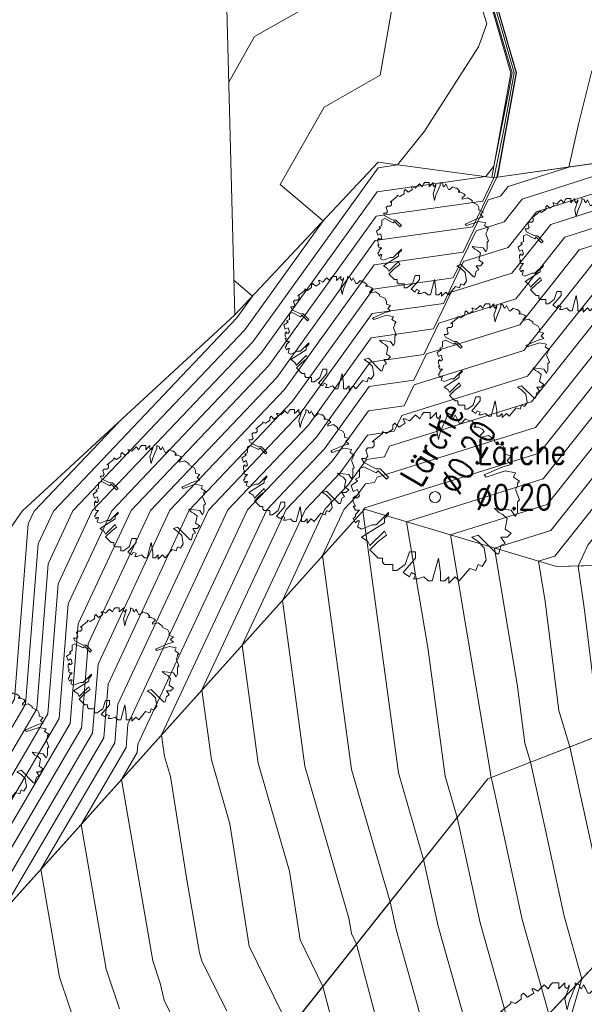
# Model space of a CAD drawing. Header units: metres. Extents: x 3490449 to 3490968, y 5754217 to 5754743.
# Tile 23 of 212: x 3490544 to 3490555, y 5754382 to 5754400. Entities that reach past the tile are written whole.
import ezdxf
from ezdxf.enums import TextEntityAlignment as Align

# ---------------------------------------------------------------- set-up
doc = ezdxf.new("R2010")
doc.units = ezdxf.units.M
doc.header["$LTSCALE"] = 0.25
doc.linetypes.add('Kartierung-07$0$AUSGEZOGEN', pattern=[0])
for name, color, linetype, lineweight, true_color in [('Kartierung-07$0$$BRUCH', 7, 'Continuous', 18, 0x82563a), ('Kartierung-07$0$$HOEHEN_Haupt', 7, 'Continuous', 18, 0x82563a), ('Kartierung-07$0$$HOEHEN_Mittel', 7, 'Continuous', 18, 0x82563a), ('Kartierung-07$0$$P_INF_FL', 7, 'Kartierung-07$0$AUSGEZOGEN', 18, 0x82563a), ('Kartierung-07$0$$P_INF_H_Schacht', 7, 'Kartierung-07$0$AUSGEZOGEN', 18, 0x82563a), ('Kartierung-07$0$$P_INF_NR_Schacht', 7, 'Kartierung-07$0$AUSGEZOGEN', 18, 0x82563a), ('Kartierung-07$0$$P_INF_X', 7, 'Kartierung-07$0$AUSGEZOGEN', 18, 0x82563a), ('Kartierung-07$0$B_Baum', 7, 'Continuous', 18, 0x82563a), ('Kartierung-07$0$B_Befestigt', 7, 'Continuous', 18, 0x82563a), ('Kartierung-07$0$B_Boeschung_OK', 7, 'Continuous', 18, 0x82563a), ('Kartierung-07$0$B_Gelaendeknick', 7, 'Continuous', 18, 0x82563a), ('Kartierung-07$0$B_Hecke', 7, 'Continuous', 18, 0x82563a), ('Kartierung-07$0$B_Mauer', 7, 'Kartierung-07$0$AUSGEZOGEN', 18, 0x82563a), ('Kartierung-07$0$B_Schrift_Baum', 7, 'Continuous', 18, 0x82563a), ('Kartierung-07$0$B_Schrift_Baum_60Grad', 7, 'Continuous', 18, 0x82563a), ('Kartierung-07$0$Hilfe_DGM', 7, 'Continuous', 18, 0x82563a), ('Kartierung-07$0$SYM_SH', 7, 'Kartierung-07$0$AUSGEZOGEN', 18, 0x82563a)]:
    doc.layers.add(name, color=color, linetype=linetype, lineweight=lineweight, true_color=true_color)
doc.styles.add('Kartierung-07$0$STANDARD', font='romans.shx', dxfattribs={"width": 0.8})

# ---------------------------------------------------------------- blocks, each defined once
blk = doc.blocks.new('Kartierung-07$0$PKT_SH')
at = {"layer": 'Kartierung-07$0$SYM_SH'}
for p, q in [((0.247, 0.247), (-0.247, -0.247)), ((-0.247, 0.247), (0.247, -0.247))]:
    blk.add_line(p, q, dxfattribs=at)
blk.add_circle((0, 0), 0.35, dxfattribs=at)
at = {"layer": 'Kartierung-07$0$$P_INF_FL', "style": 'Kartierung-07$0$STANDARD'}
blk.add_attdef('CODE', text='', height=0.8, dxfattribs=at).set_placement((0, 1.7), align=Align.CENTER)
at = {"layer": 'Kartierung-07$0$$P_INF_H_Schacht', "style": 'Kartierung-07$0$STANDARD'}
blk.add_attdef('H', text='', height=0.8, dxfattribs=at).set_placement((0, -1.4), align=Align.CENTER)
at = {"layer": 'Kartierung-07$0$$P_INF_NR_Schacht', "style": 'Kartierung-07$0$STANDARD'}
blk.add_attdef('NR', text='', height=0.8, dxfattribs=at).set_placement((0, 0.7), align=Align.CENTER)
at = {"layer": 'Kartierung-07$0$$P_INF_X', "style": 'Kartierung-07$0$STANDARD'}
blk.add_attdef('X', text='', height=0.8, dxfattribs=at).set_placement((-0.9, -0.4), align=Align.RIGHT)
blk.add_attdef('Y', (0.7, -0.4), '', height=0.8, dxfattribs=at)
blk = doc.blocks.new('Kartierung-07$0$Hecke')
at = {"layer": 'Kartierung-07$0$B_Hecke'}
blk.add_lwpolyline([(-0.4471, -0.197), (-0.4721, -0.1845), (-0.4596, -0.147), (-0.4721, -0.147), (-0.4846, -0.1595), (-0.4971, -0.1345), (-0.4846, -0.122), (-0.4846, -0.1095), (-0.4596, -0.0845), (-0.4846, -0.0845), (-0.4971, -0.0595), (-0.4846, -0.0595), (-0.4971, -0.0345), (-0.4971, -0.0095), (-0.4846, 0.003), (-0.4846, -0.0095), (-0.4721, -0.0095), (-0.4596, 0.003), (-0.4721, 0.0405), (-0.4971, 0.028), (-0.5096, 0.0655), (-0.4721, 0.0905), (-0.4846, 0.103), (-0.4596, 0.1155), (-0.4596, 0.1405), (-0.4596, 0.1655), (-0.4346, 0.178), (-0.3596, 0.1405), (-0.3471, 0.153), (-0.2971, 0.103), (-0.2846, 0.1155), (-0.3346, 0.1655), (-0.3596, 0.1655), (-0.4346, 0.203), (-0.4471, 0.228), (-0.4221, 0.228), (-0.4096, 0.2405), (-0.4221, 0.278), (-0.4096, 0.2905), (-0.3846, 0.2905), (-0.3721, 0.303), (-0.3721, 0.328), (-0.3846, 0.328), (-0.3221, 0.378), (-0.3221, 0.3905), (-0.2971, 0.378), (-0.2596, 0.403), (-0.2596, 0.428), (-0.2471, 0.4405), (-0.2221, 0.4155), (-0.1846, 0.4405), (-0.1971, 0.4655), (-0.1846, 0.4655), (-0.1596, 0.453), (-0.1346, 0.478), (-0.1221, 0.4905), (-0.0971, 0.4655), (-0.0846, 0.4905), (-0.0721, 0.503), (-0.0346, 0.503), (-0.0346, 0.4655), (-0.0221, 0.478), (0.0029, 0.503), (0.0029, 0.478), (0.0154, 0.4655), (0.0279, 0.4905), (0.0279, 0.478), (0.0029, 0.403), (0.0154, 0.3405), (0.0279, 0.3905), (0.0654, 0.478), (0.0654, 0.503), (0.0904, 0.4905), (0.0904, 0.478), (0.1029, 0.4655), (0.1154, 0.4905), (0.1279, 0.4655), (0.1404, 0.4405), (0.1529, 0.4405), (0.1779, 0.4655), (0.2029, 0.453), (0.2154, 0.453), (0.2404, 0.428), (0.2279, 0.4155), (0.2529, 0.4155), (0.2779, 0.403), (0.2904, 0.3905), (0.2654, 0.3655), (0.2654, 0.353), (0.3154, 0.3655), (0.3529, 0.3405), (0.3529, 0.328), (0.4029, 0.303), (0.4154, 0.278), (0.4154, 0.253), (0.4529, 0.2405), (0.4279, 0.2155), (0.4529, 0.1905), (0.4029, 0.178), (0.2904, 0.128), (0.3029, 0.1155), (0.4154, 0.153), (0.4779, 0.1405), (0.4654, 0.1155), (0.5029, 0.0905), (0.4904, 0.078), (0.4904, 0.0655), (0.4779, 0.0405), (0.5029, -0.022), (0.4904, -0.0345), (0.4904, -0.097), (0.4779, -0.122), (0.4529, -0.0845), (0.3529, -0.072), (0.3779, -0.097), (0.4029, -0.1095), (0.4279, -0.1345), (0.4154, -0.197), (0.4529, -0.222), (0.4279, -0.247), (0.3904, -0.247), (0.4154, -0.2845), (0.3904, -0.297), (0.3779, -0.347), (0.3654, -0.347), (0.2529, -0.2345), (0.2154, -0.247), (0.2529, -0.272), (0.2904, -0.3095), (0.3029, -0.3845), (0.2779, -0.422), (0.2529, -0.4095), (0.2404, -0.447), (0.2029, -0.4345), (0.1404, -0.5095), (0.1154, -0.4845), (0.0779, -0.522), (0.0779, -0.4845), (0.0529, -0.5095), (0.0279, -0.5095), (0.0279, -0.4595), (0.0154, -0.372), (-0.0221, -0.5095), (-0.0471, -0.5095), (-0.0721, -0.4845), (-0.1096, -0.497), (-0.1346, -0.497), (-0.1221, -0.472), (-0.1471, -0.4595), (-0.1596, -0.4845), (-0.1971, -0.4595), (-0.1221, -0.372), (-0.1221, -0.3345), (-0.1596, -0.3345), (-0.1846, -0.4095), (-0.2346, -0.447), (-0.2596, -0.447), (-0.2596, -0.4095), (-0.3096, -0.4095), (-0.3221, -0.397), (-0.3221, -0.372), (-0.3471, -0.372), (-0.3971, -0.322), (-0.3471, -0.272), (-0.2971, -0.2345), (-0.3096, -0.2095), (-0.3971, -0.297), (-0.4096, -0.272), (-0.4471, -0.247), (-0.3096, -0.1595), (-0.3096, -0.1345), (-0.2846, -0.1095), (-0.2846, -0.097), (-0.3596, -0.172), (-0.3846, -0.172), (-0.4471, -0.197)], dxfattribs=at)
blk = doc.blocks.new('Kartierung-07$0$B_Baum')
at = {"layer": 'Kartierung-07$0$B_Baum'}
blk.add_lwpolyline([(-0.4417, -0.1918), (-0.4667, -0.1793), (-0.4542, -0.1418), (-0.4667, -0.1418), (-0.4792, -0.1543), (-0.4917, -0.1293), (-0.4792, -0.1168), (-0.4792, -0.1043), (-0.4542, -0.0793), (-0.4792, -0.0793), (-0.4917, -0.0543), (-0.4792, -0.0543), (-0.4917, -0.0293), (-0.4917, -0.0043), (-0.4792, 0.0082), (-0.4792, -0.0043), (-0.4667, -0.0043), (-0.4542, 0.0082), (-0.4667, 0.0457), (-0.4917, 0.0332), (-0.5042, 0.0707), (-0.4667, 0.0957), (-0.4792, 0.1082), (-0.4542, 0.1207), (-0.4542, 0.1457), (-0.4542, 0.1707), (-0.4292, 0.1832), (-0.3542, 0.1457), (-0.3417, 0.1582), (-0.2917, 0.1082), (-0.2792, 0.1207), (-0.3292, 0.1707), (-0.3542, 0.1707), (-0.4292, 0.2082), (-0.4417, 0.2332), (-0.4167, 0.2332), (-0.4042, 0.2457), (-0.4167, 0.2832), (-0.4042, 0.2957), (-0.3792, 0.2957), (-0.3667, 0.3082), (-0.3667, 0.3332), (-0.3792, 0.3332), (-0.3167, 0.3832), (-0.3167, 0.3957), (-0.2917, 0.3832), (-0.2542, 0.4082), (-0.2542, 0.4332), (-0.2417, 0.4457), (-0.2167, 0.4207), (-0.1792, 0.4457), (-0.1917, 0.4707), (-0.1792, 0.4707), (-0.1542, 0.4582), (-0.1292, 0.4832), (-0.1167, 0.4957), (-0.0917, 0.4707), (-0.0792, 0.4957), (-0.0667, 0.5082), (-0.0292, 0.5082), (-0.0292, 0.4707), (-0.0167, 0.4832), (0.0083, 0.5082), (0.0083, 0.4832), (0.0208, 0.4707), (0.0333, 0.4957), (0.0333, 0.4832), (0.0083, 0.4082), (0.0208, 0.3457), (0.0333, 0.3957), (0.0708, 0.4832), (0.0708, 0.5082), (0.0958, 0.4957), (0.0958, 0.4832), (0.1083, 0.4707), (0.1208, 0.4957), (0.1333, 0.4707), (0.1458, 0.4457), (0.1583, 0.4457), (0.1833, 0.4707), (0.2083, 0.4582), (0.2208, 0.4582), (0.2458, 0.4332), (0.2333, 0.4207), (0.2583, 0.4207), (0.2833, 0.4082), (0.2958, 0.3957), (0.2708, 0.3707), (0.2708, 0.3582), (0.3208, 0.3707), (0.3583, 0.3457), (0.3583, 0.3332), (0.4083, 0.3082), (0.4208, 0.2832), (0.4208, 0.2582), (0.4583, 0.2457), (0.4333, 0.2207), (0.4583, 0.1957), (0.4083, 0.1832), (0.2958, 0.1332), (0.3083, 0.1207), (0.4208, 0.1582), (0.4833, 0.1457), (0.4708, 0.1207), (0.5083, 0.0957), (0.4958, 0.0832), (0.4958, 0.0707), (0.4833, 0.0457), (0.5083, -0.0168), (0.4958, -0.0293), (0.4958, -0.0918), (0.4833, -0.1168), (0.4583, -0.0793), (0.3583, -0.0668), (0.3833, -0.0918), (0.4083, -0.1043), (0.4333, -0.1293), (0.4208, -0.1918), (0.4583, -0.2168), (0.4333, -0.2418), (0.3958, -0.2418), (0.4208, -0.2793), (0.3958, -0.2918), (0.3833, -0.3418), (0.3708, -0.3418), (0.2583, -0.2293), (0.2208, -0.2418), (0.2583, -0.2668), (0.2958, -0.3043), (0.3083, -0.3793), (0.2833, -0.4168), (0.2583, -0.4043), (0.2458, -0.4418), (0.2083, -0.4293), (0.1458, -0.5043), (0.1208, -0.4793), (0.0833, -0.5168), (0.0833, -0.4793), (0.0583, -0.5043), (0.0333, -0.5043), (0.0333, -0.4543), (0.0208, -0.3668), (-0.0167, -0.5043), (-0.0417, -0.5043), (-0.0667, -0.4793), (-0.1042, -0.4918), (-0.1292, -0.4918), (-0.1167, -0.4668), (-0.1417, -0.4543), (-0.1542, -0.4793), (-0.1917, -0.4543), (-0.1167, -0.3668), (-0.1167, -0.3293), (-0.1542, -0.3293), (-0.1792, -0.4043), (-0.2292, -0.4418), (-0.2542, -0.4418), (-0.2542, -0.4043), (-0.3042, -0.4043), (-0.3167, -0.3918), (-0.3167, -0.3668), (-0.3417, -0.3668), (-0.3917, -0.3168), (-0.3417, -0.2668), (-0.2917, -0.2293), (-0.3042, -0.2043), (-0.3917, -0.2918), (-0.4042, -0.2668), (-0.4417, -0.2418), (-0.3042, -0.1543), (-0.3042, -0.1293), (-0.2792, -0.1043), (-0.2792, -0.0918), (-0.3542, -0.1668), (-0.3792, -0.1668), (-0.4417, -0.1918)], dxfattribs=at)

msp = doc.modelspace()

# ---------------------------------------------------------------- linework, layer by layer
at = {"layer": 'Kartierung-07$0$$BRUCH', "ltscale": 0.02}
for p, q in [((3490553, 5754400.769), (3490553.437, 5754399.27)), ((3490553.334, 5754399.265), (3490552.904, 5754400.741)), ((3490552.989, 5754397.383), (3490553.334, 5754399.265)), ((3490553.437, 5754399.27), (3490553.091, 5754397.387)), ((3490550.94, 5754397.654), (3490548.355, 5754394.901)), ((3490552.989, 5754397.383), (3490550.94, 5754397.654)), ((3490555.367, 5754397.71), (3490553.091, 5754397.387)), ((3490553.091, 5754397.387), (3490552.989, 5754397.383)), ((3490548.355, 5754394.901), (3490544.515, 5754391.357)), ((3490550.691, 5754391.398), (3490542.713, 5754382.517)), ((3490544.515, 5754391.357), (3490542.74, 5754388.813)), ((3490554.154, 5754390.359), (3490550.691, 5754391.398)), ((3490556.838, 5754390.43), (3490554.154, 5754390.359)), ((3490559.066, 5754388.926), (3490552.915, 5754386.528)), ((3490552.915, 5754386.528), (3490548.53, 5754381.01)), ((3490552.728, 5754380.916), (3490555.79, 5754384.173))]:
    msp.add_line(p, q, dxfattribs=at)
at = {"layer": 'Kartierung-07$0$$HOEHEN_Haupt', "ltscale": 0.02}
for points in [[(3490542.853, 5754384.502), (3490544.78, 5754387.792), (3490544.986, 5754390.409), (3490545.431, 5754391.363), (3490548.534, 5754394.632), (3490549.947, 5754396.596), (3490549.172, 5754397.253), (3490549.962, 5754398.649), (3490550.974, 5754399.225), (3490551.245, 5754400.774), (3490551.297, 5754401.376), (3490551.743, 5754402.212), (3490551.766, 5754402.254), (3490551.786, 5754402.288), (3490551.978, 5754402.631), (3490552.356, 5754403.3), (3490552.406, 5754403.389), (3490552.529, 5754403.606), (3490552.542, 5754403.63), (3490552.552, 5754403.647), (3490552.748, 5754403.997), (3490553.323, 5754405.014), (3490553.342, 5754405.048), (3490553.342, 5754405.048)], [(3490554.685, 5754404.391), (3490554.716, 5754404.282), (3490555.095, 5754402.923), (3490555.88, 5754401.645), (3490555.894, 5754401.64), (3490555.905, 5754401.6), (3490556.069, 5754401.279), (3490555.992, 5754400.941), (3490555.5, 5754400.892), (3490554.788, 5754399.282), (3490554.558, 5754398.364), (3490554.377, 5754397.569), (3490553.281, 5754397.217), (3490553.143, 5754397.044), (3490552.926, 5754396.976), (3490552.47, 5754396.031), (3490550.866, 5754395.803), (3490549.251, 5754393.557), (3490547.18, 5754391.375), (3490545.885, 5754388.601), (3490545.787, 5754387.355), (3490543.403, 5754383.285)], [(3490548.206, 5754382.342), (3490547.756, 5754383.242), (3490547.742, 5754383.307), (3490547.713, 5754383.392), (3490547.479, 5754384.745), (3490547.19, 5754386.57), (3490547.086, 5754386.931), (3490547.032, 5754387.325), (3490548.928, 5754391.386), (3490549.968, 5754392.482), (3490550.779, 5754393.609), (3490551.584, 5754393.724), (3490551.813, 5754394.198), (3490553.494, 5754394.724), (3490554.566, 5754396.072), (3490556.024, 5754396.541), (3490556.694, 5754397.365), (3490558.517, 5754397.74), (3490558.35, 5754398.16), (3490560.148, 5754398.966), (3490560.163, 5754398.983), (3490560.164, 5754398.985), (3490561.079, 5754400.012), (3490561.079, 5754400.012)], [(3490561.19, 5754399.96), (3490561.19, 5754399.96), (3490560.727, 5754399.439), (3490560.726, 5754399.439), (3490560.277, 5754398.709), (3490559.678, 5754398.056), (3490559.266, 5754397.385), (3490559.244, 5754397.193), (3490558.191, 5754396.976), (3490556.765, 5754395.221), (3490555.851, 5754394.927), (3490553.845, 5754392.405), (3490550.7, 5754391.42), (3490550.698, 5754391.416), (3490550.692, 5754391.416), (3490550.685, 5754391.407), (3490550.677, 5754391.398), (3490550.662, 5754391.366), (3490551.304, 5754386.639), (3490551.758, 5754385.072), (3490552.02, 5754383.872), (3490552.824, 5754381.018)], [(3490554.924, 5754381.149), (3490555.8, 5754384.166), (3490555.809, 5754384.188), (3490555.809, 5754384.196), (3490555.795, 5754384.257), (3490555.11, 5754387.384), (3490554.814, 5754388.356), (3490554.66, 5754389.571), (3490554.549, 5754390.369), (3490554.722, 5754390.747), (3490557.135, 5754393.781), (3490557.507, 5754393.901), (3490559.087, 5754395.847), (3490559.432, 5754396.282), (3490559.707, 5754396.614), (3490559.481, 5754396.955), (3490559.481, 5754396.955), (3490560.382, 5754398.425), (3490560.391, 5754398.435), (3490561.288, 5754399.893), (3490561.289, 5754399.894), (3490561.302, 5754399.908), (3490561.302, 5754399.908)]]:
    msp.add_lwpolyline(points, dxfattribs=at)
at = {"layer": 'Kartierung-07$0$$HOEHEN_Mittel', "ltscale": 0.02}
for points in [[(3490542.749, 5754383.032), (3490545.384, 5754387.53), (3490545.525, 5754389.325), (3490546.48, 5754391.37), (3490548.964, 5754393.987), (3490550.901, 5754396.68), (3490552.824, 5754396.954), (3490553.032, 5754397.385), (3490553.198, 5754398.217), (3490553.392, 5754399.268), (3490553.137, 5754400.154), (3490552.96, 5754400.757), (3490552.57, 5754402.102), (3490552.53, 5754402.195), (3490552.499, 5754402.205), (3490552.535, 5754402.277), (3490552.82, 5754402.729), (3490552.824, 5754402.738), (3490553.022, 5754403.05), (3490553.265, 5754403.475), (3490553.378, 5754403.672), (3490553.383, 5754403.682), (3490553.412, 5754403.736), (3490553.985, 5754404.744)], [(3490546.272, 5754382.379), (3490546.032, 5754383.098), (3490545.58, 5754385.709), (3490546.391, 5754387.093), (3490546.424, 5754387.516), (3490548.229, 5754391.382), (3490549.681, 5754392.912), (3490550.814, 5754394.487), (3490551.938, 5754394.647), (3490552.258, 5754395.309), (3490553.353, 5754395.652), (3490554.052, 5754396.53), (3490555.727, 5754397.069), (3490556.095, 5754397.521), (3490557.095, 5754397.727), (3490556.509, 5754399.194), (3490556.588, 5754399.23), (3490557.227, 5754400.376), (3490558.619, 5754402.306), (3490558.287, 5754402.268), (3490558.573, 5754402.594)], [(3490550.232, 5754401.085), (3490550.21, 5754400.778), (3490548.708, 5754399.924), (3490548.243, 5754399.101)], [(3490542.715, 5754382.542), (3490545.585, 5754387.442), (3490545.705, 5754388.963), (3490546.83, 5754391.372), (3490549.108, 5754393.772), (3490550.884, 5754396.241), (3490552.647, 5754396.492), (3490553.079, 5754397.387), (3490553.113, 5754397.558), (3490553.429, 5754399.27), (3490553.012, 5754400.713)], [(3490542.784, 5754383.522), (3490545.183, 5754387.617), (3490545.346, 5754389.686), (3490546.131, 5754391.368), (3490548.821, 5754394.202), (3490550.919, 5754397.119), (3490552.878, 5754397.398), (3490553.026, 5754397.583), (3490553.284, 5754398.876), (3490553.356, 5754399.266), (3490553.261, 5754399.595), (3490552.923, 5754400.747)], [(3490542.818, 5754384.012), (3490544.981, 5754387.704), (3490545.166, 5754390.048), (3490545.781, 5754391.365), (3490548.678, 5754394.417), (3490550.936, 5754397.557), (3490551.289, 5754397.608), (3490551.776, 5754398.217), (3490552.746, 5754399.736), (3490552.9, 5754400.15), (3490552.732, 5754400.692)], [(3490544.129, 5754384.093), (3490545.988, 5754387.267), (3490546.065, 5754388.24), (3490547.53, 5754391.377), (3490549.395, 5754393.342), (3490550.849, 5754395.364), (3490552.293, 5754395.57), (3490552.704, 5754396.42), (3490553.213, 5754396.58), (3490553.538, 5754396.988), (3490555.431, 5754397.596), (3490555.496, 5754397.677), (3490555.673, 5754397.713), (3490555.562, 5754397.991), (3490556.332, 5754399.293), (3490556.335, 5754399.387), (3490556.395, 5754400.725)], [(3490547.922, 5754380.841), (3490547.075, 5754382.538), (3490547.007, 5754382.843), (3490546.873, 5754383.245), (3490546.306, 5754386.517), (3490546.592, 5754387.005), (3490546.604, 5754387.155), (3490548.579, 5754391.384), (3490549.825, 5754392.697), (3490550.796, 5754394.048), (3490551.761, 5754394.185), (3490552.036, 5754394.754), (3490553.424, 5754395.188), (3490554.309, 5754396.301), (3490555.876, 5754396.805), (3490556.394, 5754397.443), (3490557.806, 5754397.734), (3490557.429, 5754398.677), (3490558.386, 5754399.106), (3490558.703, 5754399.676), (3490559.447, 5754400.706), (3490560.502, 5754400.595)], [(3490545.537, 5754381.915), (3490545.192, 5754382.951), (3490544.855, 5754384.901), (3490546.19, 5754387.18), (3490546.244, 5754387.878), (3490547.879, 5754391.379), (3490549.538, 5754393.127), (3490550.831, 5754394.925), (3490552.116, 5754395.108), (3490552.481, 5754395.865), (3490553.283, 5754396.116), (3490553.795, 5754396.759), (3490555.579, 5754397.333), (3490555.795, 5754397.599), (3490556.384, 5754397.72), (3490556.014, 5754398.646), (3490556.381, 5754399.266), (3490556.419, 5754400.301)], [(3490561.102, 5754400.002), (3490561.102, 5754400.002), (3490560.277, 5754399.076), (3490560.186, 5754398.928), (3490559.114, 5754397.761), (3490559.095, 5754397.729), (3490559.094, 5754397.72), (3490556.993, 5754397.287), (3490556.172, 5754396.277), (3490554.823, 5754395.843), (3490553.564, 5754394.26), (3490551.59, 5754393.642), (3490551.407, 5754393.262), (3490550.762, 5754393.17), (3490550.112, 5754392.267), (3490549.278, 5754391.389), (3490547.758, 5754388.133), (3490547.929, 5754386.873), (3490548.264, 5754385.719), (3490548.613, 5754383.513), (3490549.336, 5754382.024)], [(3490561.124, 5754399.991), (3490561.124, 5754399.991), (3490560.389, 5754399.167), (3490560.389, 5754399.167), (3490560.209, 5754398.874), (3490559.255, 5754397.835), (3490559.138, 5754397.643), (3490559.131, 5754397.588), (3490557.293, 5754397.209), (3490556.321, 5754396.013), (3490555.08, 5754395.614), (3490553.634, 5754393.796), (3490551.368, 5754393.087), (3490551.23, 5754392.801), (3490550.744, 5754392.732), (3490550.255, 5754392.052), (3490549.628, 5754391.391), (3490548.484, 5754388.941), (3490548.773, 5754386.814), (3490549.338, 5754384.867), (3490549.534, 5754383.625), (3490549.941, 5754382.786), (3490550.422, 5754380.968)], [(3490561.146, 5754399.981), (3490561.146, 5754399.981), (3490560.502, 5754399.258), (3490560.502, 5754399.257), (3490560.232, 5754398.819), (3490559.396, 5754397.908), (3490559.18, 5754397.557), (3490559.169, 5754397.456), (3490557.592, 5754397.132), (3490556.469, 5754395.749), (3490555.337, 5754395.385), (3490553.704, 5754393.333), (3490551.145, 5754392.531), (3490551.052, 5754392.339), (3490550.727, 5754392.293), (3490550.398, 5754391.837), (3490549.978, 5754391.393), (3490549.21, 5754389.749), (3490549.617, 5754386.756), (3490550.411, 5754384.016), (3490550.455, 5754383.737), (3490550.547, 5754383.548), (3490551.234, 5754380.949)], [(3490561.168, 5754399.971), (3490561.168, 5754399.971), (3490560.614, 5754399.348), (3490560.614, 5754399.348), (3490560.255, 5754398.764), (3490559.537, 5754397.982), (3490559.223, 5754397.471), (3490559.206, 5754397.324), (3490557.892, 5754397.054), (3490556.617, 5754395.485), (3490555.594, 5754395.156), (3490553.774, 5754392.869), (3490550.923, 5754391.976), (3490550.875, 5754391.878), (3490550.709, 5754391.854), (3490550.542, 5754391.622), (3490550.327, 5754391.396), (3490549.936, 5754390.558), (3490550.46, 5754386.698), (3490551.153, 5754384.31), (3490551.261, 5754383.812), (3490551.641, 5754382.462), (3490552.046, 5754380.931)], [(3490561.213, 5754399.95), (3490561.213, 5754399.95), (3490560.839, 5754399.53), (3490560.839, 5754399.53), (3490560.3, 5754398.654), (3490559.819, 5754398.13), (3490559.309, 5754397.299), (3490559.281, 5754397.061), (3490558.491, 5754396.898), (3490556.914, 5754394.957), (3490556.107, 5754394.698), (3490553.915, 5754391.941), (3490551.452, 5754391.17), (3490551.833, 5754388.898), (3490552.147, 5754386.581), (3490552.364, 5754385.834), (3490552.778, 5754383.933), (3490553.42, 5754381.652)], [(3490561.235, 5754399.939), (3490561.235, 5754399.939), (3490560.951, 5754399.621), (3490560.951, 5754399.621), (3490560.323, 5754398.6), (3490559.96, 5754398.204), (3490559.352, 5754397.213), (3490559.319, 5754396.929), (3490558.79, 5754396.82), (3490557.062, 5754394.693), (3490556.364, 5754394.469), (3490553.985, 5754391.477), (3490552.244, 5754390.932), (3490552.96, 5754386.666), (3490552.97, 5754386.581), (3490552.979, 5754386.553), (3490553, 5754386.459), (3490553.537, 5754383.993), (3490554.017, 5754382.287)], [(3490561.257, 5754399.929), (3490561.257, 5754399.929), (3490561.064, 5754399.712), (3490561.063, 5754399.712), (3490560.346, 5754398.545), (3490560.101, 5754398.278), (3490559.395, 5754397.127), (3490559.357, 5754396.797), (3490559.09, 5754396.742), (3490557.21, 5754394.429), (3490556.621, 5754394.24), (3490554.055, 5754391.013), (3490553.037, 5754390.694), (3490553.455, 5754388.198), (3490553.585, 5754387.173), (3490553.689, 5754386.83), (3490553.939, 5754385.689), (3490554.296, 5754384.054), (3490554.614, 5754382.922), (3490554.073, 5754381.059)], [(3490561.279, 5754399.919), (3490561.279, 5754399.919), (3490561.176, 5754399.803), (3490561.176, 5754399.803), (3490560.368, 5754398.49), (3490560.242, 5754398.352), (3490559.438, 5754397.041), (3490559.394, 5754396.666), (3490559.389, 5754396.665), (3490557.359, 5754394.165), (3490556.878, 5754394.01), (3490554.125, 5754390.549), (3490553.829, 5754390.456), (3490553.951, 5754389.731), (3490554.199, 5754387.765), (3490554.399, 5754387.107), (3490554.879, 5754384.92), (3490555.054, 5754384.114), (3490555.211, 5754383.557), (3490554.498, 5754381.104)], [(3490539.917, 5754384.364), (3490542.887, 5754384.992), (3490544.579, 5754387.879), (3490544.806, 5754390.771), (3490545.082, 5754391.361), (3490548.391, 5754394.847), (3490548.673, 5754395.24), (3490548.338, 5754395.524)], [(3490540.365, 5754384.942), (3490542.922, 5754385.482), (3490544.377, 5754387.967), (3490544.626, 5754391.133), (3490544.732, 5754391.358), (3490546.253, 5754392.961)]]:
    msp.add_lwpolyline(points, dxfattribs=at)
at = {"layer": 'Kartierung-07$0$B_Baum'}
msp.add_circle((3490551.965, 5754391.613, 164.785), 0.1, dxfattribs=at)
at = {"layer": 'Kartierung-07$0$B_Befestigt', "ltscale": 0.02}
for points, elevation in [([(3490559.093, 5754390.965), (3490556.838, 5754390.43), (3490554.154, 5754390.359), (3490550.691, 5754391.398), (3490542.713, 5754382.517), (3490544.818, 5754379.076), (3490544.556, 5754378.036), (3490543.385, 5754374.093)], 163.852), ([(3490548.664, 5754370.91), (3490549.026, 5754371.994), (3490550.078, 5754375.526), (3490551.239, 5754378.292), (3490552.728, 5754380.916), (3490555.79, 5754384.173), (3490559.352, 5754386.912)], 166.013)]:
    msp.add_lwpolyline(points, dxfattribs=dict(at, elevation=elevation))
at = {"layer": 'Kartierung-07$0$B_Boeschung_OK', "ltscale": 0.02, "elevation": 165.42}
msp.add_lwpolyline([(3490559.086, 5754397.746), (3490556.327, 5754399.296), (3490555.367, 5754397.71), (3490553.091, 5754397.387), (3490552.989, 5754397.383), (3490550.94, 5754397.654), (3490548.355, 5754394.901), (3490544.515, 5754391.357), (3490542.74, 5754388.813)], dxfattribs=at)
at = {"layer": 'Kartierung-07$0$B_Gelaendeknick', "ltscale": 0.02}
msp.add_lwpolyline([(3490562.105, 5754390.502), (3490559.066, 5754388.926), (3490552.915, 5754386.528), (3490548.53, 5754381.01), (3490546.367, 5754373.266)], dxfattribs=at)
at = {"layer": 'Kartierung-07$0$B_Mauer', "ltscale": 0.02}
for points in [[(3490553, 5754400.769), (3490553.437, 5754399.27), (3490553.091, 5754397.387)], [(3490552.989, 5754397.383), (3490553.334, 5754399.265), (3490552.904, 5754400.741)]]:
    msp.add_lwpolyline(points, dxfattribs=at)
at = {"layer": 'Kartierung-07$0$Hilfe_DGM', "ltscale": 0.02}
msp.add_lwpolyline([(3490542.74, 5754388.813), (3490544.515, 5754391.357), (3490548.355, 5754394.901), (3490548.207, 5754400.434), (3490550.536, 5754401.183), (3490551.271, 5754402.42), (3490553.321, 5754405.06), (3490553.408, 5754405.011), (3490553.974, 5754404.75), (3490554.061, 5754404.701), (3490554.678, 5754404.389), (3490554.774, 5754404.416), (3490557.661, 5754403.653), (3490558.744, 5754402.396), (3490561.064, 5754400.019), (3490561.305, 5754399.907), (3490564.29, 5754398.518), (3490564.443, 5754398.446), (3490567.832, 5754403.223), (3490568.594, 5754404.412), (3490567.53, 5754404.764), (3490567.99, 5754406.115), (3490570.382, 5754408.454), (3490565.031, 5754414.106)], dxfattribs=at)

# ---------------------------------------------------------------- block references
at = {"layer": 'Kartierung-07$0$B_Baum', "xscale": 3, "yscale": 3, "zscale": 3}
for p in [(3490551.965, 5754391.613, 320.933), (3490554.283, 5754381.327, 320.875)]:
    msp.add_blockref('Kartierung-07$0$B_Baum', p, dxfattribs=at)
at = {"layer": 'Kartierung-07$0$B_Hecke', "ltscale": 0.02, "xscale": 2, "yscale": 2, "zscale": 2}
for p in [(3490551.926, 5754396.282), (3490554.482, 5754395.995), (3490550.257, 5754394.588), (3490553.021, 5754394.092), (3490549.501, 5754392.19), (3490546.815, 5754391.538), (3490546.338, 5754388.612), (3490543.991, 5754387.153)]:
    msp.add_blockref('Kartierung-07$0$Hecke', p, dxfattribs=at)
at = {"layer": 'Kartierung-07$0$B_Mauer'}
ref = msp.add_blockref('Kartierung-07$0$PKT_SH', (3490556.551, 5754401.228, 166.189), dxfattribs=at)
ref.add_attrib('Y', '5754401.228', (3490557.251, 5754400.828, 166.189), dxfattribs={"layer": 'Kartierung-07$0$$P_INF_X', "height": 0.4, "style": 'Kartierung-07$0$STANDARD'})
ref.add_attrib('X', '3490556.551', dxfattribs={"layer": 'Kartierung-07$0$$P_INF_X', "height": 0.4, "style": 'Kartierung-07$0$STANDARD'}).set_placement((3490555.651, 5754400.828, 166.189), align=Align.RIGHT)
ref.add_attrib('H', '166.189', dxfattribs={"layer": 'Kartierung-07$0$$P_INF_H_Schacht', "height": 0.4, "style": 'Kartierung-07$0$STANDARD'}).set_placement((3490556.551, 5754399.828, 166.189), align=Align.CENTER)
ref.add_attrib('CODE', 'SH', dxfattribs={"layer": 'Kartierung-07$0$$P_INF_FL', "height": 0.4, "style": 'Kartierung-07$0$STANDARD'}).set_placement((3490556.551, 5754402.928, 166.189), align=Align.CENTER)
ref.add_attrib('NR', 'M01660', dxfattribs={"layer": 'Kartierung-07$0$$P_INF_NR_Schacht', "height": 0.4, "style": 'Kartierung-07$0$STANDARD'}).set_placement((3490556.551, 5754401.928, 166.189), align=Align.CENTER)

# ---------------------------------------------------------------- texts
at = {"layer": 'Kartierung-07$0$B_Schrift_Baum', "char_height": 0.45, "attachment_point": 1, "style": 'Kartierung-07$0$STANDARD'}
for s, insert, width in [('Lärche', (3490552.725, 5754392.657, -229.261), 1.15575), ('%%C0.20', (3490552.695, 5754391.836, -0.192), 2.55674)]:
    msp.add_mtext(s, dxfattribs=dict(at, insert=insert, width=width))
at = {"layer": 'Kartierung-07$0$B_Schrift_Baum_60Grad', "char_height": 0.45, "attachment_point": 1, "rotation": 60, "style": 'Kartierung-07$0$STANDARD'}
for s, insert, width in [('Lärche', (3490551.313, 5754391.989, -229.261), 1.15575), ('%%C0.20', (3490552.006, 5754391.844, -0.192), 2.55674)]:
    msp.add_mtext(s, dxfattribs=dict(at, insert=insert, width=width))

doc.saveas('drawing.dxf')
